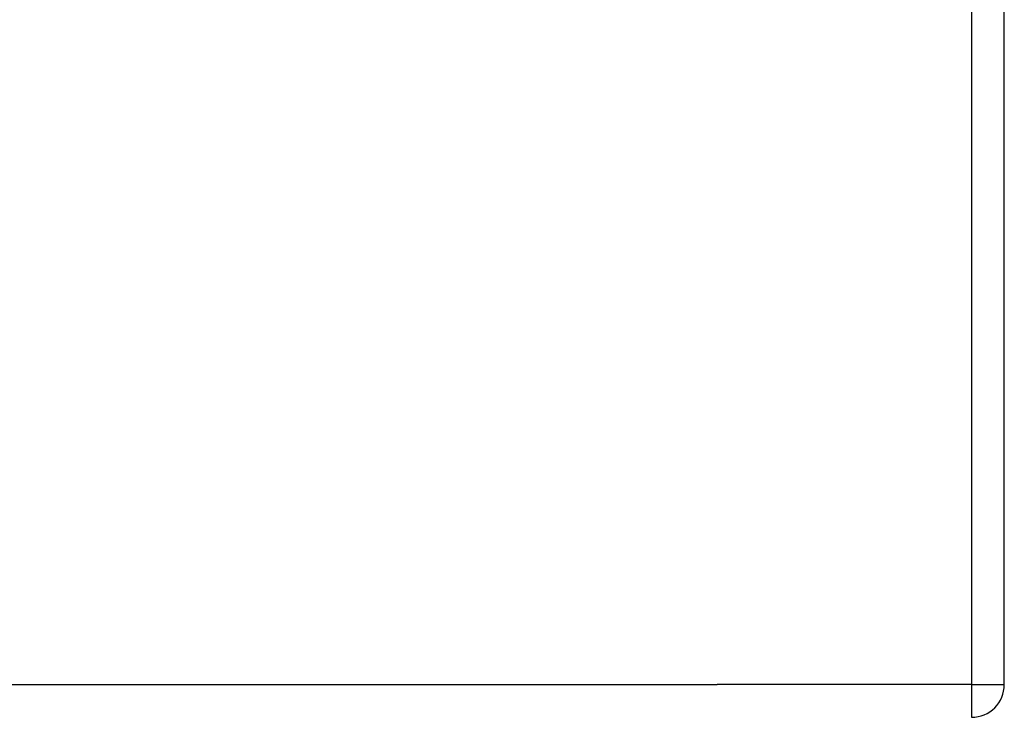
# Model space of a CAD drawing. Header units: inches. Extents: x 23 to 567, y 61 to 264.
# Tile 49 of 256: x 128.29 to 131.26, y 62.67 to 64.77. Entities that reach past the tile are written whole.
import ezdxf

# ---------------------------------------------------------------- set-up
doc = ezdxf.new("R2010")
doc.units = ezdxf.units.IN
doc.header["$MEASUREMENT"] = 0
doc.layers.add('Visible Edges(ANSI)', color=7, linetype='Continuous', lineweight=25)
doc.layers.add('Visible Tangent Edges(ANSI)', color=7, linetype='Continuous', lineweight=25)

msp = doc.modelspace()

# ---------------------------------------------------------------- linework, layer by layer
at = {"layer": 'Visible Edges(ANSI)'}
msp.add_line((131.2647, 62.7665), (131.2647, 74.5685), dxfattribs=at)
msp.add_arc((131.1657, 62.7665), 0.099, 270, 0, dxfattribs=at)
at = {"layer": 'Visible Tangent Edges(ANSI)'}
for p, q in [((131.1657, 74.5685), (131.1657, 62.7665)), ((77.3637, 62.7665), (130.3985, 62.7665)), ((131.1657, 62.7665), (130.3985, 62.7665)), ((131.1657, 62.7665), (131.2647, 62.7665)), ((131.1657, 62.7665), (131.1657, 62.6675))]:
    msp.add_line(p, q, dxfattribs=at)

doc.saveas('drawing.dxf')
